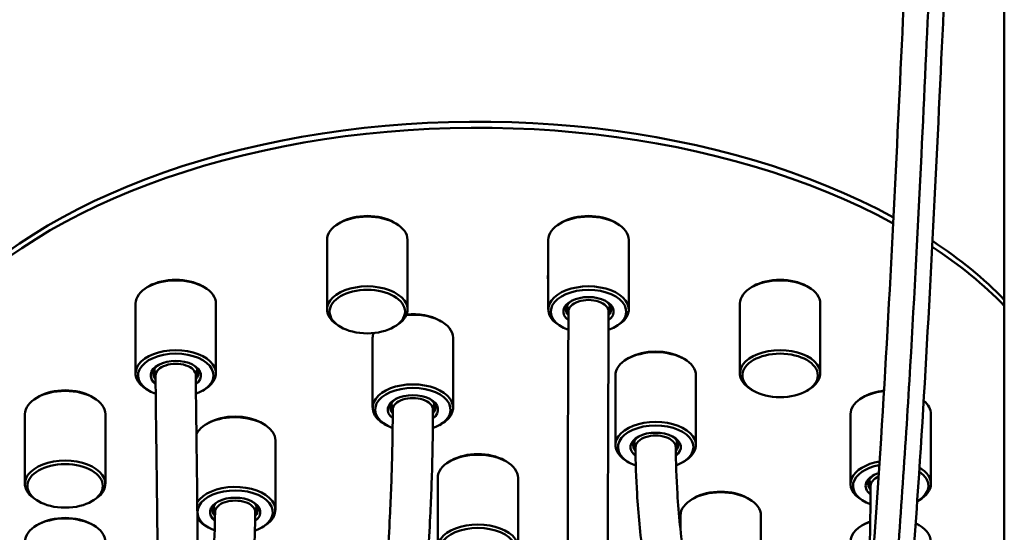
# Model space of a CAD drawing. Header units: millimetres. Extents: x 310 to 3974, y 1182 to 5139.
# Tile 8 of 22: x 2693 to 2889, y 2498 to 2600. Entities that reach past the tile are written whole.
import ezdxf

# ---------------------------------------------------------------- set-up
doc = ezdxf.new("R2010")
doc.units = ezdxf.units.MM
doc.header["$LTSCALE"] = 20
doc.layers.add('Widoczne (ISO)', color=7, linetype='Continuous', lineweight=50)
doc.layers.add('Widoczne wąskie (ISO)', color=7, linetype='Continuous', lineweight=50)

msp = doc.modelspace()

# ---------------------------------------------------------------- linework, layer by layer
at = {"layer": 'Widoczne (ISO)'}
for p, q in [((2889.05, 2733.33), (2889.05, 2060.58)), ((2757.04, 2559.42), (2756.69, 2559.22)), ((2767.65, 2559.42), (2768, 2559.22)), ((2801.04, 2559.42), (2800.69, 2559.22)), ((2811.65, 2559.42), (2812, 2559.22)), ((2754.34, 2542.07), (2754.34, 2555.95)), ((2770.34, 2542.07), (2770.34, 2555.95)), ((2798.34, 2542.07), (2798.34, 2555.95)), ((2814.34, 2542.07), (2814.34, 2555.95)), ((2718.94, 2546.72), (2718.58, 2546.51)), ((2729.54, 2546.72), (2729.9, 2546.51)), ((2839.14, 2546.72), (2838.79, 2546.51)), ((2849.75, 2546.72), (2850.1, 2546.51)), ((2716.24, 2529.37), (2716.24, 2543.25)), ((2732.24, 2529.37), (2732.24, 2543.25)), ((2836.45, 2529.37), (2836.45, 2543.25)), ((2852.45, 2529.37), (2852.45, 2543.25)), ((2757.04, 2538.6), (2756.69, 2538.8)), ((2767.65, 2538.6), (2768, 2538.8)), ((2776.71, 2539.9), (2777.06, 2539.7)), ((2801.04, 2538.6), (2800.69, 2538.8)), ((2811.65, 2538.6), (2812, 2538.8)), ((2763.4, 2522.55), (2763.4, 2536.43)), ((2779.4, 2522.55), (2779.4, 2536.43)), ((2814.39, 2532.43), (2814.04, 2532.23)), ((2825, 2532.43), (2825.35, 2532.23)), ((2811.7, 2515.08), (2811.7, 2528.96)), ((2827.7, 2515.08), (2827.7, 2528.96)), ((2696.94, 2524.72), (2696.58, 2524.51)), ((2707.54, 2524.72), (2707.9, 2524.51)), ((2718.94, 2525.9), (2718.58, 2526.1)), ((2729.54, 2525.9), (2729.9, 2526.1)), ((2839.14, 2525.9), (2838.79, 2526.1)), ((2849.75, 2525.9), (2850.1, 2526.1)), ((2861.14, 2524.72), (2860.79, 2524.51)), ((2694.24, 2507.37), (2694.24, 2521.25)), ((2710.24, 2507.37), (2710.24, 2521.25)), ((2858.45, 2507.37), (2858.45, 2521.25)), ((2874.45, 2507.37), (2874.45, 2521.25)), ((2730.74, 2519.49), (2730.39, 2519.28)), ((2741.35, 2519.49), (2741.7, 2519.28)), ((2766.1, 2519.08), (2765.74, 2519.28)), ((2776.71, 2519.08), (2777.06, 2519.28)), ((2744.05, 2502.14), (2744.05, 2516.02)), ((2779.04, 2512.02), (2778.69, 2511.81)), ((2789.65, 2512.02), (2790, 2511.81)), ((2814.39, 2511.61), (2814.04, 2511.81)), ((2825, 2511.61), (2825.35, 2511.81)), ((2776.34, 2494.67), (2776.34, 2508.55)), ((2792.34, 2494.67), (2792.34, 2508.55)), ((2696.94, 2503.9), (2696.58, 2504.1)), ((2707.54, 2503.9), (2707.9, 2504.1)), ((2827.34, 2504.55), (2826.98, 2504.34)), ((2837.94, 2504.55), (2838.3, 2504.34)), ((2861.14, 2503.9), (2860.79, 2504.1)), ((2871.75, 2503.9), (2872.1, 2504.1)), ((2824.64, 2498.17), (2824.64, 2501.08)), ((2840.64, 2487.2), (2840.64, 2501.08)), ((2696.94, 2499.32), (2696.58, 2499.11)), ((2707.54, 2499.32), (2707.9, 2499.11)), ((2861.14, 2499.32), (2860.79, 2499.11)), ((2871.75, 2499.32), (2872.1, 2499.11)), ((2730.74, 2498.67), (2730.39, 2498.87)), ((2741.35, 2498.67), (2741.7, 2498.87))]:
    msp.add_line(p, q, dxfattribs=at)
for centre, major_axis, ratio, start_param, end_param in [((2784.34, 2510.18), (-120, 0), 0.57735, 3.952586, 6.209524), ((2784.34, 2508.96), (-120, 0), 0.57735, 3.953278, 6.200794), ((2762.34, 2555.95), (-8, 0), 0.57735, 3.141593, 6.283185), ((2762.34, 2556.36), (-7.5, 0), 0.57735, 3.926991, 5.497787), ((2806.34, 2555.95), (-8, 0), 0.57735, 3.141593, 6.283185), ((2806.34, 2556.36), (-7.5, 0), 0.57735, 3.926991, 5.497787), ((2784.34, 2508.96), (-120, 0), 0.57735, 3.652025, 3.859719), ((2784.34, 2510.18), (120, 0), 0.57735, 0.510432, 0.717354), ((2798.73, 2547.58), (-0.28, 1.47), 0.252406, 0.367316, 1.495587), ((2844.45, 2543.25), (-8, 0), 0.57735, 3.141593, 6.283185), ((2724.24, 2543.25), (-8, 0), 0.57735, 3.141593, 6.283185), ((2724.24, 2543.66), (-7.5, 0), 0.57735, 3.926991, 5.497787), ((2762.34, 2542.07), (8, 0), 0.57735, 5.497787, 10.210176), ((2806.34, 2542.07), (8, 0), 0.57735, 5.497787, 10.210176), ((2844.45, 2543.66), (-7.5, 0), 0.57735, 3.926991, 5.497787), ((2806.34, 2541.66), (-7.5, 0), 0.57735, 2.132377, 7.290461), ((2806.34, 2541.66), (5, 0), 0.57735, 5.63917, 10.067747), ((2806.34, 2542.07), (-4.5, 0), 0.57735, 5.551905, 6.758898), ((2806.34, 2542.48), (-4.5, 0), 0.57735, 0.078648, 0.475842), ((2806.34, 2542.89), (-4.25, 0), 0.57735, 6.267587, 6.655693), ((2806.34, 2541.66), (4, 0), 0.57735, 0, 3.141593), ((2806.34, 2542.07), (4.5, 0), 0.57735, 5.80714, 7.014466), ((2806.34, 2542.89), (4.25, 0), 0.57735, 5.910678, 6.298784), ((2806.34, 2542.48), (4.5, 0), 0.57735, 5.807265, 6.204537), ((2771.4, 2536.43), (8, 0), 0.57735, 0, 1.731489), ((2771.4, 2536.84), (-7.5, 0), 0.57735, 3.926991, 4.87753), ((2771.4, 2536.43), (-8, 0), 0.57735, 6.074077, 6.283185), ((2724.24, 2529.37), (8, 0), 0.57735, 5.497787, 10.210176), ((2724.24, 2528.96), (-7.5, 0), 0.57735, 2.135919, 7.294006), ((2819.7, 2528.96), (-8, 0), 0.57735, 3.141593, 6.283185), ((2819.7, 2529.37), (-7.5, 0), 0.57735, 3.926991, 5.497787), ((2844.45, 2529.37), (8, 0), 0.57735, 5.497787, 10.210176), ((2724.24, 2528.96), (5, 0), 0.57735, 5.641079, 10.069652), ((2724.24, 2529.37), (-4.5, 0), 0.57735, 5.551905, 6.759503), ((2724.24, 2528.96), (4, 0), 0.57735, 0, 3.141593), ((2724.24, 2529.37), (4.5, 0), 0.57735, 5.807748, 7.014466), ((2724.24, 2529.78), (-4.5, 0), 0.57735, 0.078648, 0.475985), ((2724.24, 2530.18), (-4.25, 0), 0.57735, 6.267587, 6.655693), ((2724.24, 2530.18), (4.25, 0), 0.57735, 5.910678, 6.298784), ((2724.24, 2529.78), (4.5, 0), 0.57735, 5.807408, 6.204537), ((2771.4, 2522.55), (8, 0), 0.57735, 5.497787, 10.210176), ((2771.4, 2522.14), (-7.5, 0), 0.57735, 2.13047, 7.288536), ((2702.24, 2521.25), (-8, 0), 0.57735, 3.141593, 6.283185), ((2702.24, 2521.66), (-7.5, 0), 0.57735, 3.926991, 5.497787), ((2771.4, 2522.14), (5, 0), 0.57735, 5.638314, 10.066886), ((2866.45, 2521.25), (-8, 0), 0.57735, 4.881021, 6.283185), ((2866.45, 2521.66), (-7.5, 0), 0.57735, 4.891442, 5.497787), ((2771.4, 2522.55), (-4.5, 0), 0.57735, 5.551905, 6.758651), ((2771.4, 2522.96), (-4.5, 0), 0.57735, 0.078648, 0.475787), ((2771.4, 2523.37), (-4.25, 0), 0.57735, 6.267587, 6.655693), ((2771.4, 2522.14), (4, 0), 0.57735, 0, 3.141593), ((2771.4, 2522.55), (4.5, 0), 0.57735, 5.806894, 7.014466), ((2771.4, 2523.37), (4.25, 0), 0.57735, 5.910678, 6.298784), ((2771.4, 2522.96), (4.5, 0), 0.57735, 5.80721, 6.204537), ((2866.45, 2521.25), (8, 0), 0.57735, 0, 0.61001), ((2736.05, 2516.02), (-8, 0), 0.57735, 3.141593, 6.008499), ((2736.05, 2516.43), (-7.5, 0), 0.57735, 3.926991, 5.497787), ((2819.7, 2515.08), (8, 0), 0.57735, 5.497787, 10.210176), ((2819.7, 2514.67), (-7.5, 0), 0.57735, 2.141346, 7.299118), ((2819.7, 2514.67), (5, 0), 0.57735, 5.643536, 10.071961), ((2819.7, 2515.08), (-4.5, 0), 0.57735, 5.551905, 6.760166), ((2819.7, 2514.67), (4, 0), 0.57735, 0, 3.141593), ((2819.7, 2515.08), (4.5, 0), 0.57735, 5.808458, 7.014466), ((2819.7, 2515.49), (-4.5, 0), 0.57735, 0.078648, 0.476133), ((2819.7, 2515.9), (-4.25, 0), 0.57735, 6.267587, 6.655693), ((2819.7, 2515.9), (4.25, 0), 0.57735, 5.910678, 6.298784), ((2819.7, 2515.49), (4.5, 0), 0.57735, 5.807568, 6.204537), ((2784.34, 2508.55), (-8, 0), 0.57735, 3.141593, 6.283185), ((2784.34, 2508.96), (-7.5, 0), 0.57735, 3.926991, 5.497787), ((2702.24, 2507.37), (8, 0), 0.57735, 5.497787, 10.210176), ((2866.45, 2507.37), (-8, 0), 0.57735, 4.993299, 7.068583), ((2866.45, 2506.96), (-7.5, 0), 0.57735, 5.019163, 7.28791), ((2866.45, 2506.96), (-5, 0), 0.57735, 5.206129, 6.92478), ((2866.45, 2507.37), (-4.5, 0), 0.57735, 5.551905, 6.75846), ((2866.45, 2506.96), (7.5, 0), 0.57735, 5.491298, 6.997335), ((2866.45, 2507.37), (8, 0), 0.57735, 5.497787, 7.057334), ((2866.45, 2507.78), (-4.5, 0), 0.57735, 0.078648, 0.475739), ((2866.45, 2508.18), (-4.25, 0), 0.57735, 6.267587, 6.655693), ((2866.45, 2506.96), (-4, 0), 0.57735, 5.36099, 6.283185), ((2736.05, 2501.73), (-7.5, 0), 0.57735, 2.123029, 7.280521), ((2736.05, 2502.14), (8, 0), 0.57735, 5.497787, 9.079169), ((2832.64, 2501.08), (-8, 0), 0.57735, 3.141593, 6.283185), ((2832.64, 2501.48), (-7.5, 0), 0.57735, 3.926991, 5.497787), ((2736.05, 2501.73), (5, 0), 0.57735, 5.634718, 10.062997), ((2736.05, 2502.14), (-4.5, 0), 0.57735, 5.551905, 6.757479), ((2736.05, 2502.95), (-4.25, 0), 0.57735, 6.267587, 6.655693), ((2736.05, 2501.73), (4, 0), 0.57735, 0, 3.141593), ((2736.05, 2502.14), (4.5, 0), 0.57735, 5.80582, 7.014466), ((2736.05, 2502.95), (4.25, 0), 0.57735, 5.910678, 6.298784), ((2736.05, 2502.55), (-4.5, 0), 0.57735, 0.078648, 0.475516), ((2736.05, 2502.55), (4.5, 0), 0.57735, 5.806964, 6.204537), ((2702.24, 2495.85), (-8, 0), 0.57735, 3.141593, 6.283185), ((2702.24, 2496.25), (-7.5, 0), 0.57735, 3.926991, 5.497787), ((2736.05, 2502.14), (-8, 0), 0.57735, 0.357474, 0.785398), ((2784.34, 2494.67), (8, 0), 0.57735, 5.497787, 10.210176), ((2866.45, 2495.85), (-8, 0), 0.57735, 5.246036, 6.283185), ((2866.45, 2496.25), (-7.5, 0), 0.57735, 5.285733, 5.497787), ((2866.45, 2496.25), (-7.5, 0), 0.57735, 3.926991, 3.989219), ((2866.45, 2495.85), (8, 0), 0.57735, 0, 0.90189), ((2784.34, 2494.26), (-7.5, 0), 0.57735, 2.133333, 7.291445)]:
    msp.add_ellipse(centre, major_axis=major_axis, ratio=ratio, start_param=start_param, end_param=end_param, dxfattribs=at)
for centre in [(2762.34, 2541.66), (2844.45, 2528.96), (2702.24, 2506.96)]:
    msp.add_ellipse(centre, major_axis=(-7.5, 0), ratio=0.57735, dxfattribs=at)
for points, knots in [([(2704.3, 2367.94), (2703.15, 2370.18), (2702.01, 2372.52), (2699.46, 2377.97), (2698.07, 2381.12), (2695.36, 2387.61), (2694.03, 2390.95), (2691.48, 2397.7), (2690.26, 2401.11), (2687.91, 2407.95), (2686.79, 2411.36), (2684.66, 2418.17), (2683.64, 2421.56), (2681.71, 2428.29), (2680.79, 2431.64), (2679.03, 2438.3), (2678.19, 2441.62), (2676.59, 2448.25), (2675.82, 2451.57), (2674.34, 2458.23), (2673.62, 2461.58), (2672.24, 2468.37), (2671.57, 2471.81), (2670.27, 2478.85), (2669.63, 2482.45), (2668.37, 2489.91), (2667.75, 2493.77), (2666.51, 2501.93), (2665.89, 2506.23), (2664.62, 2515.57), (2663.97, 2520.62), (2662.6, 2531.98), (2661.89, 2538.31), (2660.33, 2553.21), (2659.5, 2561.83), (2657.49, 2584), (2656.38, 2597.64), (2654.07, 2627.61), (2652.88, 2643.92), (2649.49, 2691.25), (2647.49, 2720.23), (2644.28, 2767.31), (2643.06, 2785.42), (2641.81, 2805.02), (2641.51, 2809.77), (2640.97, 2817.52), (2640.73, 2820.66), (2640.18, 2826.55), (2639.87, 2829.31), (2639.1, 2834.47), (2638.66, 2836.88), (2637.87, 2840.09), (2637.64, 2840.95), (2637.38, 2841.8)], [1.974415, 1.974415, 1.974415, 1.974415, 2.043353, 2.043353, 2.128268, 2.128268, 2.211509, 2.211509, 2.291844, 2.291844, 2.36878, 2.36878, 2.44241, 2.44241, 2.513212, 2.513212, 2.581901, 2.581901, 2.649345, 2.649345, 2.716546, 2.716546, 2.784685, 2.784685, 2.855239, 2.855239, 2.930237, 2.930237, 3.012834, 3.012834, 3.108786, 3.108786, 3.227399, 3.227399, 3.386564, 3.386564, 3.635093, 3.635093, 3.935093, 3.935093, 4.535093, 4.535093, 5.135093, 5.135093, 5.35132, 5.35132, 5.51349, 5.51349, 5.670495, 5.670495, 5.818975, 5.818975, 5.874984, 5.874984, 5.874984, 5.874984]), ([(2810.34, 2541.66), (2810.34, 2533.68), (2810.23, 2520.44), (2810.19, 2495.4), (2810.21, 2484.73), (2810.38, 2463.07), (2810.55, 2452.08), (2810.99, 2433.94), (2811.22, 2426.6), (2811.73, 2413.97), (2812, 2408.56), (2812.54, 2399.06), (2812.82, 2394.88), (2813.65, 2383.96), (2814.25, 2377.62), (2815.47, 2367.3), (2816.07, 2363.11), (2817.27, 2355.97), (2817.87, 2352.95), (2819.06, 2347.77), (2819.64, 2345.57), (2820.79, 2341.84), (2821.35, 2340.28), (2822.42, 2337.7), (2822.93, 2336.64), (2823.87, 2334.95), (2824.31, 2334.29), (2825.47, 2332.81), (2826.1, 2332.36), (2826.96, 2331.95), (2827.04, 2331.93), (2828.29, 2332.47), (2829.09, 2333.01), (2830.8, 2334.74), (2831.68, 2335.83), (2833.53, 2338.57), (2834.5, 2340.23), (2836.47, 2344.07), (2837.48, 2346.25), (2839.46, 2351.08), (2840.45, 2353.71), (2842.4, 2359.41), (2843.36, 2362.47), (2845.26, 2369.04), (2846.19, 2372.57), (2848.06, 2380.15), (2848.98, 2384.24), (2850.83, 2393.14), (2851.76, 2397.98), (2853.64, 2408.74), (2854.58, 2414.71), (2856, 2424.6), (2856.52, 2428.42), (2857.58, 2436.77), (2858.12, 2441.32), (2859.25, 2451.51), (2859.83, 2457.18), (2861.08, 2470.24), (2861.72, 2477.68), (2863.13, 2495.5), (2863.86, 2505.94), (2865.44, 2530.78), (2866.23, 2545.2), (2868.36, 2587.28), (2869.48, 2613.52), (2871.07, 2645.72), (2871.59, 2655.31), (2872.62, 2672.32), (2873.13, 2679.72), (2874.07, 2691.74), (2874.49, 2696.64), (2875.25, 2704.68), (2875.6, 2707.95), (2876.36, 2714.28), (2876.78, 2717.33), (2877.54, 2721.78), (2877.83, 2723.26), (2878.55, 2726.62), (2879.01, 2728.47), (2879.55, 2730.26)], [0, 0, 0, 0, 0.232422, 0.232422, 0.382422, 0.382422, 0.532422, 0.532422, 0.638507, 0.638507, 0.723075, 0.723075, 0.794356, 0.794356, 0.918797, 0.918797, 1.019945, 1.019945, 1.109746, 1.109746, 1.191496, 1.191496, 1.266048, 1.266048, 1.333958, 1.333958, 1.395923, 1.395923, 1.511416, 1.511416, 1.670048, 1.670048, 1.787576, 1.787576, 1.889336, 1.889336, 1.994535, 1.994535, 2.101716, 2.101716, 2.209304, 2.209304, 2.317883, 2.317883, 2.4295, 2.4295, 2.547443, 2.547443, 2.676561, 2.676561, 2.824448, 2.824448, 2.914607, 2.914607, 3.018593, 3.018593, 3.143988, 3.143988, 3.303476, 3.303476, 3.521543, 3.521543, 3.821543, 3.821543, 4.421543, 4.421543, 4.721543, 4.721543, 5.021543, 5.021543, 5.266158, 5.266158, 5.449618, 5.449618, 5.636089, 5.636089, 5.732369, 5.732369, 5.85981, 5.85981, 5.85981, 5.85981]), ([(2802.34, 2541.66), (2802.34, 2535.75), (2802.28, 2526.8), (2802.2, 2507.25), (2802.18, 2497.04), (2802.26, 2475.79), (2802.36, 2464.75), (2802.7, 2444.93), (2802.92, 2436.1), (2803.42, 2421.12), (2803.68, 2414.83), (2804.24, 2403.84), (2804.53, 2399.06), (2805.39, 2386.59), (2806.03, 2379.37), (2807.35, 2367.64), (2808.01, 2362.87), (2809.36, 2354.73), (2810.04, 2351.25), (2811.45, 2345.17), (2812.18, 2342.52), (2813.7, 2337.86), (2814.48, 2335.84), (2816.14, 2332.3), (2817, 2330.77), (2818.82, 2328.26), (2819.75, 2327.23), (2821.56, 2325.76), (2822.39, 2325.24), (2824.63, 2324.25), (2826.15, 2323.98), (2828.96, 2324.16), (2830.25, 2324.55), (2832.96, 2325.87), (2834.32, 2326.94), (2837.25, 2329.87), (2838.78, 2331.91), (2841.64, 2336.54), (2842.98, 2339.11), (2845.5, 2344.63), (2846.68, 2347.54), (2848.95, 2353.72), (2850.03, 2356.98), (2852.13, 2363.9), (2853.15, 2367.56), (2855.15, 2375.37), (2856.12, 2379.53), (2858.07, 2388.54), (2859.03, 2393.4), (2860.98, 2404.11), (2861.94, 2410), (2863.39, 2419.7), (2863.91, 2423.4), (2864.98, 2431.42), (2865.52, 2435.77), (2866.64, 2445.39), (2867.21, 2450.69), (2868.42, 2462.76), (2869.05, 2469.57), (2870.4, 2485.59), (2871.1, 2494.86), (2872.68, 2517.92), (2873.49, 2531.76), (2874.99, 2559.63), (2875.67, 2573.63), (2876.91, 2600.16), (2877.47, 2612.67), (2878.56, 2635.49), (2879.08, 2645.8), (2880.12, 2664.13), (2880.63, 2672.14), (2881.59, 2685.58), (2882.05, 2691.23), (2882.86, 2700.33), (2883.22, 2703.98), (2883.82, 2709.41), (2884.05, 2711.32), (2884.61, 2715.47), (2884.95, 2717.68), (2885.54, 2721), (2885.77, 2722.18), (2886.29, 2724.55), (2886.58, 2725.73), (2886.89, 2726.85)], [0, 0, 0, 0, 0.173962, 0.173962, 0.323962, 0.323962, 0.473962, 0.473962, 0.597341, 0.597341, 0.691782, 0.691782, 0.770038, 0.770038, 0.905473, 0.905473, 1.014995, 1.014995, 1.113128, 1.113128, 1.205789, 1.205789, 1.295193, 1.295193, 1.382361, 1.382361, 1.460274, 1.460274, 1.516148, 1.516148, 1.601744, 1.601744, 1.680383, 1.680383, 1.784511, 1.784511, 1.920755, 1.920755, 2.049303, 2.049303, 2.168796, 2.168796, 2.284369, 2.284369, 2.400092, 2.400092, 2.520087, 2.520087, 2.649415, 2.649415, 2.795322, 2.795322, 2.882708, 2.882708, 2.982148, 2.982148, 3.099712, 3.099712, 3.246196, 3.246196, 3.440366, 3.440366, 3.726558, 3.726558, 4.026558, 4.026558, 4.326558, 4.326558, 4.626558, 4.626558, 4.926558, 4.926558, 5.194919, 5.194919, 5.396189, 5.396189, 5.511661, 5.511661, 5.655726, 5.655726, 5.739647, 5.739647, 5.829874, 5.829874, 5.829874, 5.829874]), ([(2720.24, 2528.96), (2720.24, 2520.05), (2720.61, 2504.93), (2720.64, 2477.62), (2720.54, 2466.81), (2719.94, 2445.61), (2719.46, 2435.22), (2718.22, 2417.91), (2717.58, 2410.84), (2716.17, 2398.55), (2715.46, 2393.25), (2713.97, 2383.84), (2713.23, 2379.68), (2711.65, 2371.94), (2710.82, 2368.33), (2709.94, 2364.9)], [0, 0, 0, 0, 0.2571115, 0.2571115, 0.4071115, 0.4071115, 0.548818, 0.548818, 0.6505592, 0.6505592, 0.7326105, 0.7326105, 0.8022926, 0.8022926, 0.8681203, 0.8681203, 0.8681203, 0.8681203]), ([(2728.24, 2528.96), (2728.24, 2518.79), (2728.74, 2499.63), (2728.54, 2467.94), (2728.33, 2456.87), (2727.5, 2436.22), (2726.94, 2426.63), (2725.57, 2410.4), (2724.86, 2403.63), (2723.33, 2391.77), (2722.55, 2386.6), (2720.36, 2374.13), (2718.84, 2367.11), (2717.1, 2360.63)], [0, 0, 0, 0, 0.3017802, 0.3017802, 0.4517802, 0.4517802, 0.5824445, 0.5824445, 0.6803485, 0.6803485, 0.7606763, 0.7606763, 0.8822396, 0.8822396, 0.8822396, 0.8822396]), ([(2767.4, 2522.14), (2767.4, 2519.13), (2767.36, 2516.07), (2767.19, 2508.98), (2767.04, 2504.93), (2766.57, 2495.4), (2766.2, 2489.89), (2765.17, 2476.83), (2764.44, 2469.27), (2763.02, 2456.71), (2762.4, 2451.65), (2760.97, 2440.95), (2760.16, 2435.33), (2758.37, 2423.9), (2757.38, 2418.12), (2755.34, 2406.96), (2754.28, 2401.6), (2752.17, 2391.78), (2751.13, 2387.29), (2749.14, 2379.36), (2748.19, 2375.85), (2746.4, 2369.74), (2745.55, 2367.07), (2743.22, 2360.27), (2741.71, 2356.51), (2739, 2350.87), (2737.8, 2348.76), (2736.52, 2346.9), (2736.43, 2346.77), (2736.33, 2346.63)], [0, 0, 0, 0, 0.049055, 0.049055, 0.112361, 0.112361, 0.196673, 0.196673, 0.312066, 0.312066, 0.391033, 0.391033, 0.481908, 0.481908, 0.581147, 0.581147, 0.681384, 0.681384, 0.774787, 0.774787, 0.857329, 0.857329, 0.928975, 0.928975, 1.053908, 1.053908, 1.152505, 1.152505, 1.160462, 1.160462, 1.160462, 1.160462]), ([(2775.4, 2522.14), (2775.4, 2519.11), (2775.36, 2516.04), (2775.2, 2508.96), (2775.05, 2504.94), (2774.59, 2495.53), (2774.24, 2490.12), (2773.25, 2477.32), (2772.54, 2469.92), (2771.18, 2457.61), (2770.58, 2452.63), (2769.2, 2442.04), (2768.41, 2436.45), (2766.64, 2424.92), (2765.66, 2419.02), (2763.58, 2407.47), (2762.49, 2401.83), (2760.27, 2391.34), (2759.16, 2386.47), (2756.99, 2377.76), (2755.95, 2373.86), (2753.93, 2366.99), (2752.96, 2363.97), (2751.1, 2358.64), (2750.21, 2356.29), (2747.65, 2350.17), (2745.93, 2346.75), (2743.53, 2342.96), (2742.96, 2342.12), (2742.37, 2341.33)], [0, 0, 0, 0, 0.048269, 0.048269, 0.110081, 0.110081, 0.191878, 0.191878, 0.30338, 0.30338, 0.379973, 0.379973, 0.469013, 0.469013, 0.568105, 0.568105, 0.670877, 0.670877, 0.769284, 0.769284, 0.858211, 0.858211, 0.936842, 0.936842, 1.006668, 1.006668, 1.132543, 1.132543, 1.170997, 1.170997, 1.170997, 1.170997]), ([(2815.7, 2514.67), (2815.7, 2511.64), (2815.8, 2508.55), (2816.24, 2501.43), (2816.64, 2497.36), (2817.86, 2487.82), (2818.78, 2482.31), (2821.39, 2469.19), (2823.24, 2461.56), (2826.81, 2448.73), (2828.39, 2443.52), (2832.04, 2432.33), (2834.14, 2426.37), (2838.83, 2413.96), (2841.44, 2407.54), (2846.03, 2397.02), (2847.95, 2392.83), (2849.92, 2388.73)], [0, 0, 0, 0, 0.0473719, 0.0473719, 0.1077881, 0.1077881, 0.187492, 0.187492, 0.2959323, 0.2959323, 0.3704985, 0.3704985, 0.4574768, 0.4574768, 0.5548863, 0.5548863, 0.6219263, 0.6219263, 0.6219263, 0.6219263]), ([(2823.7, 2514.67), (2823.7, 2511.65), (2823.81, 2508.55), (2824.28, 2501.3), (2824.71, 2497.1), (2826.06, 2487.13), (2827.09, 2481.29), (2830.03, 2467.33), (2832.13, 2459.15), (2836.16, 2445.47), (2837.93, 2439.94), (2841.97, 2428.22), (2844.27, 2422.05), (2848.56, 2411.33), (2850.5, 2406.73), (2852.5, 2402.23)], [0, 0, 0, 0, 0.0501265, 0.0501265, 0.1150762, 0.1150762, 0.201817, 0.201817, 0.3206893, 0.3206893, 0.4018319, 0.4018319, 0.4947445, 0.4947445, 0.5670876, 0.5670876, 0.5670876, 0.5670876]), ([(2740.05, 2501.73), (2740.05, 2498.68), (2739.91, 2495.54), (2739.3, 2488.21), (2738.76, 2483.97), (2737.07, 2473.89), (2735.8, 2467.98), (2732.41, 2454.63), (2730.16, 2447.15), (2727.61, 2439.6)], [0, 0, 0, 0, 0.0471787, 0.0471787, 0.1077527, 0.1077527, 0.1881524, 0.1881524, 0.286006, 0.286006, 0.286006, 0.286006]), ([(2732.05, 2501.73), (2732.05, 2498.74), (2731.9, 2495.63), (2731.26, 2488.28), (2730.68, 2483.98), (2729.5, 2477.27), (2729.05, 2474.97), (2728.56, 2472.64)], [0, 0, 0, 0, 0.0501702, 0.0501702, 0.1146326, 0.1146326, 0.1476257, 0.1476257, 0.1476257, 0.1476257])]:
    msp.add_open_spline(points, degree=3, knots=knots, dxfattribs=at)
msp.add_open_spline([(2862.45, 2506.96), (2862.45, 2501.17), (2862.23, 2492.48), (2862.07, 2482.13)], degree=3, dxfattribs=at)
at = {"layer": 'Widoczne wąskie (ISO)'}
for points, knots in [([(2696.43, 2371.77), (2695.84, 2373.05), (2695.25, 2374.36), (2694.67, 2375.69), (2691.06, 2383.95), (2687.58, 2393.07), (2684.32, 2402.75), (2681.01, 2412.59), (2677.92, 2423.01), (2675.12, 2433.79), (2672.36, 2444.4), (2669.87, 2455.36), (2667.67, 2466.49), (2665.54, 2477.23), (2663.68, 2488.14), (2662.04, 2499.12), (2660.47, 2509.58), (2659.11, 2520.12), (2657.87, 2530.73), (2656.45, 2542.96), (2655.21, 2555.29), (2654.07, 2567.69), (2652.82, 2581.26), (2651.7, 2594.9), (2650.64, 2608.48), (2649.56, 2622.3), (2648.54, 2636.05), (2647.57, 2649.5), (2646.63, 2662.48), (2645.73, 2675.16), (2644.88, 2687.27), (2644.09, 2698.54), (2643.34, 2709.3), (2642.64, 2719.4), (2641.88, 2730.37), (2641.18, 2740.56), (2640.55, 2749.89), (2639.9, 2759.32), (2639.33, 2767.87), (2638.81, 2775.6), (2638.33, 2782.77), (2637.9, 2789.24), (2637.52, 2795.15), (2637.19, 2800.29), (2636.89, 2805.01), (2636.61, 2809.36), (2636.37, 2812.98), (2636.15, 2816.34), (2635.9, 2819.44), (2635.68, 2822.28), (2635.45, 2824.91), (2635.19, 2827.28), (2634.94, 2829.54), (2634.66, 2831.56), (2634.35, 2833.33), (2634.05, 2835.04), (2633.72, 2836.53), (2633.3, 2838), (2633.21, 2838.31), (2633.12, 2838.61), (2633.02, 2838.91)], [2.059356, 2.059356, 2.059356, 2.059356, 2.093715, 2.093715, 2.093715, 2.307335, 2.307335, 2.307335, 2.524358, 2.524358, 2.524358, 2.73786, 2.73786, 2.73786, 2.943692, 2.943692, 2.943692, 3.139664, 3.139664, 3.139664, 3.365625, 3.365625, 3.365625, 3.612906, 3.612906, 3.612906, 3.864613, 3.864613, 3.864613, 4.10738, 4.10738, 4.10738, 4.333179, 4.333179, 4.333179, 4.578507, 4.578507, 4.578507, 4.826388, 4.826388, 4.826388, 5.056498, 5.056498, 5.056498, 5.256879, 5.256879, 5.256879, 5.423636, 5.423636, 5.423636, 5.576154, 5.576154, 5.576154, 5.721923, 5.721923, 5.721923, 5.86266, 5.86266, 5.86266, 5.891538, 5.891538, 5.891538, 5.891538]), ([(2825.62, 2324.16), (2825.76, 2324.14), (2825.89, 2324.12), (2826.02, 2324.11), (2828.92, 2323.89), (2831.95, 2326.09), (2834.98, 2330.26), (2837.81, 2334.17), (2840.64, 2339.8), (2843.34, 2346.8), (2845.87, 2353.34), (2848.29, 2361.08), (2850.52, 2369.71), (2852.61, 2377.77), (2854.54, 2386.6), (2856.3, 2395.98), (2858.42, 2407.37), (2860.28, 2419.56), (2861.9, 2432.26), (2864, 2448.83), (2865.71, 2466.29), (2867.14, 2484.15), (2868.38, 2499.58), (2869.42, 2515.3), (2870.34, 2530.89), (2871.17, 2545.13), (2871.9, 2559.26), (2872.55, 2572.84), (2873.14, 2584.99), (2873.68, 2596.7), (2874.19, 2607.65), (2874.64, 2617.33), (2875.06, 2626.43), (2875.48, 2634.84), (2875.84, 2642.21), (2876.19, 2649.06), (2876.54, 2655.36), (2876.98, 2663.22), (2877.41, 2670.23), (2877.84, 2676.53), (2878.25, 2682.46), (2878.66, 2687.77), (2879.06, 2692.66), (2879.31, 2695.61), (2879.56, 2698.41), (2879.81, 2701.06), (2880.07, 2703.81), (2880.33, 2706.41), (2880.61, 2708.87), (2880.89, 2711.37), (2881.18, 2713.72), (2881.5, 2715.89), (2881.73, 2717.51), (2881.98, 2719.03), (2882.24, 2720.44), (2882.5, 2721.84), (2882.77, 2723.14), (2883.07, 2724.36), (2883.33, 2725.41), (2883.6, 2726.4), (2883.91, 2727.37)], [1.563246, 1.563246, 1.563246, 1.563246, 1.576486, 1.576486, 1.576486, 1.866713, 1.866713, 1.866713, 2.137898, 2.137898, 2.137898, 2.39129, 2.39129, 2.39129, 2.628058, 2.628058, 2.628058, 2.915363, 2.915363, 2.915363, 3.289961, 3.289961, 3.289961, 3.613445, 3.613445, 3.613445, 3.909082, 3.909082, 3.909082, 4.173351, 4.173351, 4.173351, 4.406798, 4.406798, 4.406798, 4.611679, 4.611679, 4.611679, 4.866926, 4.866926, 4.866926, 5.107588, 5.107588, 5.107588, 5.252988, 5.252988, 5.252988, 5.403246, 5.403246, 5.403246, 5.556101, 5.556101, 5.556101, 5.669804, 5.669804, 5.669804, 5.782117, 5.782117, 5.782117, 5.878502, 5.878502, 5.878502, 5.878502])]:
    msp.add_open_spline(points, degree=3, knots=knots, dxfattribs=at)

doc.saveas('drawing.dxf')
